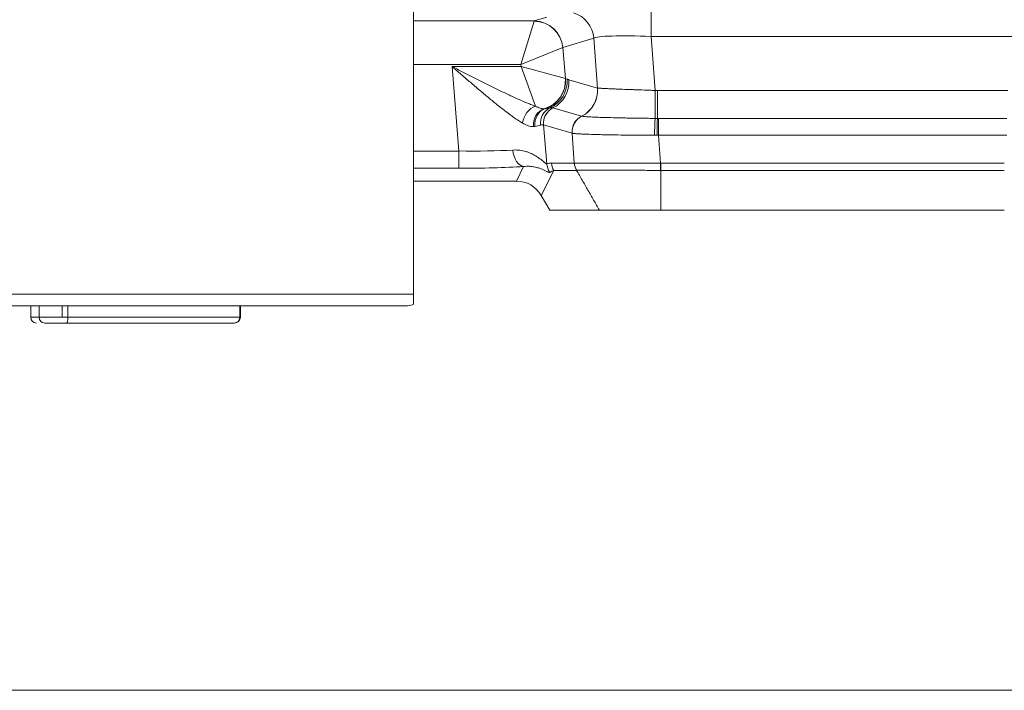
# Model space of a CAD drawing. Header units: millimetres. Extents: x 4 to 836, y 5 to 589.
# Tile 121 of 168: x 658 to 675, y 252 to 264. Entities that reach past the tile are written whole.
import ezdxf

# ---------------------------------------------------------------- set-up
doc = ezdxf.new("R2010")
doc.units = ezdxf.units.MM
doc.layers.add('1', color=7, linetype='Continuous', true_color=0xffffff)

msp = doc.modelspace()

# ---------------------------------------------------------------- linework, layer by layer
at = {"layer": '1', "color": 27, "linetype": 'Continuous', "lineweight": 18}
for p, q in [((664.899, 272.407), (664.899, 259.027)), ((664.799, 258.827), (650.999, 258.827))]:
    msp.add_line(p, q, dxfattribs=at)
at = {"layer": '1', "color": 143, "linetype": 'Continuous', "lineweight": 13}
for p, q in [((666.988, 263.751), (667.208, 263.818)), ((669.01, 263.485), (669.01, 263.926)), ((664.899, 263.751), (666.988, 263.751)), ((666.987, 263.748), (666.757, 263.001)), ((669.01, 263.485), (669.081, 262.55)), ((675.287, 263.485), (669.01, 263.485)), ((668.019, 263.455), (667.484, 263.292)), ((668.084, 262.59), (668.019, 263.455)), ((667.483, 263.291), (666.757, 263.001)), ((667.483, 263.291), (667.527, 262.754)), ((666.757, 263.001), (664.898, 263.001)), ((665.567, 262.963), (666.76, 262.963)), ((665.686, 261.502), (665.567, 262.963)), ((666.76, 262.963), (666.757, 263.001)), ((667.008, 262.279), (666.76, 262.963)), ((667.527, 262.754), (666.76, 262.963)), ((667.528, 262.753), (667.556, 262.745)), ((667.586, 262.735), (668.083, 262.59)), ((669.119, 262.55), (675.179, 262.55)), ((669.119, 262.55), (669.119, 262.065)), ((667.313, 262.247), (667.808, 262.103)), ((667.149, 261.955), (667.204, 261.283)), ((667.643, 261.811), (667.149, 261.955)), ((669.137, 262.065), (675.161, 262.065)), ((669.137, 261.775), (669.137, 262.065)), ((667.682, 261.294), (667.643, 261.811)), ((675.161, 261.775), (669.137, 261.775)), ((669.137, 261.775), (669.173, 261.295)), ((664.898, 261.502), (665.686, 261.502)), ((665.686, 261.203), (665.686, 261.502)), ((667.288, 261.293), (667.682, 261.293)), ((669.178, 261.295), (675.119, 261.295)), ((665.686, 261.203), (664.898, 261.203)), ((666.679, 260.982), (666.805, 261.235)), ((667.327, 261.167), (667.11, 260.733)), ((667.721, 261.167), (667.327, 261.167)), ((675.119, 261.166), (669.178, 261.166))]:
    msp.add_line(p, q, dxfattribs=at)
at = {"layer": '1', "color": 143, "linetype": 'Continuous', "lineweight": 18}
for p, q in [((666.679, 260.982), (664.898, 260.982)), ((667.11, 260.733), (667.256, 260.482)), ((668.115, 260.482), (667.256, 260.482)), ((669.178, 260.482), (675.119, 260.482))]:
    msp.add_line(p, q, dxfattribs=at)
at = {"layer": '1', "color": 27, "linetype": 'Continuous', "lineweight": 13}
msp.add_line((664.899, 259.027), (650.799, 259.027), dxfattribs=at)
at = {"layer": '1', "color": 163, "linetype": 'Continuous', "lineweight": 18}
for p, q in [((658.279, 258.827), (658.279, 258.627)), ((658.424, 258.827), (658.424, 258.627)), ((661.907, 258.627), (661.907, 258.827)), ((658.898, 258.527), (658.824, 258.527)), ((658.898, 258.527), (661.798, 258.527)), ((661.807, 258.527), (661.798, 258.527))]:
    msp.add_line(p, q, dxfattribs=at)
at = {"layer": '1', "color": 163, "linetype": 'Continuous', "lineweight": 13}
for p, q in [((658.824, 258.627), (658.824, 258.827)), ((658.923, 258.827), (658.923, 258.627)), ((661.895, 258.627), (661.895, 258.827)), ((658.279, 258.627), (658.424, 258.627)), ((658.424, 258.627), (658.824, 258.627)), ((658.824, 258.627), (658.923, 258.627)), ((658.923, 258.627), (661.895, 258.627)), ((661.907, 258.627), (661.895, 258.627))]:
    msp.add_line(p, q, dxfattribs=at)
at = {"layer": '1', "color": 251, "linetype": 'Continuous', "lineweight": 18}
msp.add_line((590.796, 252.177), (704.502, 252.177), dxfattribs=at)
at = {"layer": '1', "color": 27, "linetype": 'Continuous', "lineweight": 18}
msp.add_arc((664.799, 259.027), 0.2, 270, 300.5706, dxfattribs=at)
at = {"layer": '1', "color": 163, "linetype": 'Continuous', "lineweight": 18}
for centre, start, end in [((658.379, 258.627), 180, 270), ((658.524, 258.627), 180, 270), ((661.807, 258.627), 270, 0)]:
    msp.add_arc(centre, 0.1, start, end, dxfattribs=at)
at = {"layer": '1', "color": 143, "linetype": 'Continuous', "lineweight": 13}
for centre, major_axis, ratio, start_param, end_param in [((667.522, 263.415), (-0.146, 0.478), 0.996014, 4.49794, 5.68434), ((667.009, 263.001), (-0.02, 0.75), 0.029238, 0.025384, 0.08647), ((666.987, 263.25), (-0.368, 0.339), 0.992996, 3.971219, 5.453559), ((666.988, 263.251), (0.146, -0.478), 0.996014, 1.356348, 2.843741), ((669.021, 263.411), (-1.006, 0.038), 0.073389, 4.726012, 6.204078), ((667.505, 263.042), (-0.021, 0.25), 0.087194, 0.019007, 0.080094), ((667.03, 262.714), (-0.339, -0.368), 0.991771, 1.011679, 2.392801), ((667.032, 262.713), (-0.14, -0.48), 0.995643, 0.586384, 1.93418), ((667.059, 262.705), (-0.14, -0.48), 0.995643, 0.701882, 1.93418), ((667.09, 262.694), (-0.14, -0.48), 0.995643, 0.747756, 1.93418), ((667.509, 263.003), (-0.021, 0.25), 0.087194, 3.047154, 3.10824), ((667.586, 262.55), (-0.14, -0.48), 0.995643, 0.747824, 1.93418), ((667.588, 262.549), (-0.144, -0.479), 0.995612, 0.757529, 1.943536), ((669.081, 262.515), (0.001, -0.5), 0.000077, 0.455918, 1.640609), ((667.008, 262.005), (0.133, 0.269), 0.701534, 0.615113, 1.97019), ((667.237, 261.946), (0.018, -0.299), 0.878856, 3.371092, 4.730554), ((667.269, 261.95), (-0.059, 0.294), 0.895222, 0.116047, 1.467257), ((667.382, 261.974), (0.062, -0.293), 0.959628, 3.357303, 4.589851), ((667.446, 261.98), (-0.074, -0.291), 0.995302, 3.855675, 5.041954), ((667.447, 261.979), (-0.084, -0.288), 0.995643, 3.889373, 5.075773), ((667.941, 261.835), (-0.084, -0.288), 0.995643, 3.889373, 5.075773), ((667.942, 261.835), (-0.068, -0.292), 0.995069, 3.835186, 5.021822), ((667.944, 261.835), (-0.044, -0.297), 0.993716, 3.753576, 4.940466), ((669.082, 261.796), (-0.006, -0.3), 0.044184, 3.597973, 4.786486), ((669.119, 261.796), (-0.002, -0.3), 0.014605, 3.59604, 4.783436), ((665.674, 261.649), (-1.507, 0.026), 0.096946, 1.580384, 2.250507), ((666.805, 261.534), (0.019, -0.299), 0.621028, 4.722941, 6.179613), ((665.867, 259.431), (-1.543, -1.824), 0.244098, 3.345307, 3.448446), ((667.501, 261.308), (0.063, -0.293), 0.996129, 4.582293, 5.127516), ((667.586, 261.317), (0, -0.3), 0.996169, 4.79353, 5.235988), ((667.98, 261.318), (0.056, -0.295), 0.996153, 4.6081, 5.050478), ((669.173, 261.316), (-0.002, -0.3), 0.000366, 1.047201, 1.500984), ((665.674, 261.35), (-1.806, 0.001), 0.081028, 1.577455, 2.247578), ((666.164, 259.455), (-1.279, -1.72), 0.157063, 3.407767, 3.510906)]:
    msp.add_ellipse(centre, major_axis=major_axis, ratio=ratio, start_param=start_param, end_param=end_param, dxfattribs=at)
at = {"layer": '1', "color": 143, "linetype": 'Continuous', "lineweight": 18}
msp.add_ellipse((666.677, 260.48), major_axis=(-0.225, -0.449), ratio=0.995894, start_param=2.56169, end_param=3.603692, dxfattribs=at)
at = {"layer": '1', "color": 163, "linetype": 'Continuous', "lineweight": 13}
for centre, major_axis, ratio, start_param, end_param in [((658.898, 258.627), (0, 0.1), 0.248322, 3.141593, 4.712389), ((661.798, 258.627), (0, -0.1), 0.968678, 0, 1.570796)]:
    msp.add_ellipse(centre, major_axis=major_axis, ratio=ratio, start_param=start_param, end_param=end_param, dxfattribs=at)
at = {"layer": '1', "color": 143, "linetype": 'Continuous', "lineweight": 13}
for points, knots in [([(665.567, 262.963), (665.583, 262.954), (665.599, 262.947), (665.63, 262.931), (665.677, 262.907), (665.723, 262.883), (665.817, 262.835), (665.879, 262.803), (666.002, 262.741), (666.064, 262.71), (666.186, 262.648), (666.248, 262.618), (666.339, 262.573), (666.37, 262.558), (666.431, 262.529), (666.461, 262.515), (666.551, 262.472), (666.611, 262.444), (666.727, 262.392), (666.785, 262.367), (666.87, 262.331), (666.898, 262.32), (666.953, 262.299), (666.981, 262.288), (667.008, 262.279)], [0, 0, 0, 0, 0.03125, 0.03125, 0.0625, 0.125, 0.125, 0.25, 0.25, 0.375, 0.375, 0.5, 0.5, 0.5625, 0.5625, 0.625, 0.625, 0.75, 0.75, 0.875, 0.875, 0.9375, 0.9375, 1, 1, 1, 1]), ([(666.782, 261.987), (666.771, 261.994), (666.76, 262.001), (666.737, 262.015), (666.725, 262.023), (666.691, 262.045), (666.667, 262.061), (666.597, 262.111), (666.548, 262.147), (666.45, 262.221), (666.4, 262.261), (666.324, 262.322), (666.299, 262.342), (666.247, 262.384), (666.221, 262.406), (666.144, 262.47), (666.092, 262.513), (665.988, 262.601), (665.936, 262.645), (665.831, 262.735), (665.779, 262.78), (665.7, 262.848), (665.66, 262.882), (665.62, 262.917), (665.594, 262.94), (665.581, 262.951), (665.567, 262.963)], [0, 0, 0, 0, 0.03125, 0.03125, 0.0625, 0.0625, 0.125, 0.125, 0.25, 0.25, 0.375, 0.375, 0.4375, 0.4375, 0.5, 0.5, 0.625, 0.625, 0.75, 0.75, 0.875, 0.875, 0.9375, 0.96875, 0.96875, 1, 1, 1, 1]), ([(667.556, 262.745), (667.561, 262.744), (667.566, 262.742), (667.576, 262.738), (667.581, 262.736), (667.586, 262.735)], [0, 0, 0, 0, 0.5, 0.5, 1, 1, 1, 1]), ([(668.084, 262.59), (668.09, 262.589), (668.101, 262.588), (668.126, 262.587), (668.135, 262.587), (668.152, 262.586), (668.158, 262.585), (668.17, 262.585), (668.177, 262.584), (668.211, 262.583), (668.244, 262.581), (668.299, 262.579), (668.319, 262.578), (668.35, 262.577), (668.361, 262.576), (668.383, 262.576), (668.394, 262.575), (668.451, 262.573), (668.5, 262.571), (668.566, 262.568), (668.579, 262.568), (668.606, 262.567), (668.62, 262.566), (668.662, 262.565), (668.69, 262.564), (668.776, 262.561), (668.835, 262.558), (668.926, 262.555), (668.957, 262.554), (669.019, 262.552), (669.05, 262.551), (669.081, 262.55)], [0, 0, 0, 0, 0.125, 0.125, 0.1875, 0.1875, 0.21875, 0.21875, 0.25, 0.25, 0.375, 0.375, 0.4375, 0.4375, 0.46875, 0.46875, 0.5, 0.5, 0.625, 0.625, 0.65625, 0.65625, 0.6875, 0.6875, 0.75, 0.75, 0.875, 0.875, 0.9375, 0.9375, 1, 1, 1, 1]), ([(667.008, 262.279), (667.037, 262.263), (667.064, 262.252), (667.102, 262.24), (667.115, 262.237), (667.132, 262.235), (667.138, 262.234), (667.149, 262.233), (667.155, 262.233), (667.16, 262.234)], [0, 0, 0, 0, 0.5, 0.5, 0.75, 0.75, 0.875, 0.875, 1, 1, 1, 1]), ([(667.261, 262.248), (667.273, 262.25), (667.283, 262.25), (667.3, 262.25), (667.307, 262.249), (667.312, 262.248)], [0, 0, 0, 0, 0.5, 0.5, 1, 1, 1, 1]), ([(667.81, 262.103), (667.818, 262.101), (667.834, 262.099), (667.866, 262.097), (667.879, 262.096), (667.9, 262.095), (667.908, 262.094), (667.924, 262.093), (667.933, 262.093), (667.977, 262.09), (668.018, 262.089), (668.089, 262.086), (668.114, 262.085), (668.167, 262.083), (668.195, 262.083), (668.282, 262.08), (668.344, 262.078), (668.443, 262.076), (668.478, 262.075), (668.53, 262.074), (668.548, 262.074), (668.584, 262.073), (668.602, 262.073), (668.694, 262.071), (668.769, 262.07), (668.884, 262.068), (668.923, 262.068), (669.002, 262.067), (669.042, 262.066), (669.081, 262.066)], [0, 0, 0, 0, 0.125, 0.125, 0.1875, 0.1875, 0.21875, 0.21875, 0.25, 0.25, 0.375, 0.375, 0.4375, 0.4375, 0.5, 0.5, 0.625, 0.625, 0.6875, 0.6875, 0.71875, 0.71875, 0.75, 0.75, 0.875, 0.875, 0.9375, 0.9375, 1, 1, 1, 1]), ([(666.975, 261.924), (666.968, 261.924), (666.961, 261.924), (666.946, 261.925), (666.939, 261.925), (666.916, 261.929), (666.901, 261.933), (666.852, 261.949), (666.818, 261.965), (666.782, 261.987)], [0, 0, 0, 0, 0.125, 0.125, 0.25, 0.25, 0.5, 0.5, 1, 1, 1, 1]), ([(667.148, 261.955), (667.144, 261.957), (667.137, 261.957), (667.119, 261.956), (667.108, 261.954), (667.095, 261.951)], [0, 0, 0, 0, 0.5, 0.5, 1, 1, 1, 1]), ([(669.068, 261.774), (668.979, 261.775), (668.892, 261.775), (668.763, 261.776), (668.721, 261.776), (668.658, 261.777), (668.637, 261.777), (668.596, 261.778), (668.575, 261.778), (668.473, 261.779), (668.395, 261.78), (668.284, 261.782), (668.248, 261.783), (668.196, 261.784), (668.179, 261.784), (668.145, 261.785), (668.129, 261.786), (668.048, 261.788), (667.989, 261.789), (667.91, 261.792), (667.885, 261.793), (667.838, 261.795), (667.817, 261.796), (667.757, 261.799), (667.725, 261.801), (667.687, 261.805), (667.676, 261.806), (667.663, 261.807), (667.659, 261.808), (667.652, 261.809), (667.649, 261.81), (667.647, 261.81)], [0, 0, 0, 0, 0.125, 0.125, 0.1875, 0.1875, 0.21875, 0.21875, 0.25, 0.25, 0.375, 0.375, 0.4375, 0.4375, 0.46875, 0.46875, 0.5, 0.5, 0.625, 0.625, 0.6875, 0.6875, 0.75, 0.75, 0.875, 0.875, 0.9375, 0.9375, 0.96875, 0.96875, 1, 1, 1, 1]), ([(666.62, 261.519), (666.661, 261.521), (666.701, 261.52), (666.776, 261.511), (666.811, 261.503), (666.862, 261.489), (666.878, 261.483), (666.909, 261.471), (666.924, 261.465), (666.968, 261.445), (666.995, 261.431), (667.044, 261.401), (667.066, 261.385), (667.107, 261.355), (667.125, 261.34), (667.157, 261.314), (667.17, 261.302), (667.186, 261.29), (667.19, 261.287), (667.198, 261.283), (667.201, 261.283), (667.204, 261.283)], [0, 0, 0, 0, 0.125, 0.125, 0.25, 0.25, 0.3125, 0.3125, 0.375, 0.375, 0.5, 0.5, 0.625, 0.625, 0.75, 0.75, 0.875, 0.875, 0.9375, 0.9375, 1, 1, 1, 1]), ([(667.682, 261.294), (667.685, 261.294), (667.687, 261.294), (667.693, 261.294), (667.697, 261.294), (667.71, 261.294), (667.72, 261.294), (667.757, 261.294), (667.79, 261.294), (667.852, 261.293), (667.874, 261.292), (667.923, 261.291), (667.975, 261.29), (668.034, 261.29), (668.095, 261.29), (668.128, 261.29), (668.231, 261.291), (668.305, 261.292), (668.422, 261.293), (668.462, 261.293), (668.524, 261.294), (668.545, 261.294), (668.588, 261.294), (668.609, 261.294), (668.717, 261.294), (668.806, 261.294), (668.941, 261.294), (668.987, 261.294), (669.057, 261.294), (669.08, 261.294), (669.126, 261.295), (669.15, 261.295), (669.173, 261.295)], [0, 0, 0, 0, 0.03125, 0.03125, 0.0625, 0.0625, 0.125, 0.125, 0.25, 0.25, 0.3125, 0.3125, 0.375, 0.4375, 0.4375, 0.5, 0.5, 0.625, 0.625, 0.6875, 0.6875, 0.71875, 0.71875, 0.75, 0.75, 0.875, 0.875, 0.9375, 0.9375, 0.96875, 0.96875, 1, 1, 1, 1]), ([(667.721, 261.167), (667.71, 261.187), (667.701, 261.207), (667.688, 261.249), (667.684, 261.271), (667.682, 261.293)], [0, 0, 0, 0, 0.5, 0.5, 1, 1, 1, 1]), ([(669.178, 261.166), (669.178, 261.186), (669.178, 261.207), (669.178, 261.25), (669.178, 261.272), (669.178, 261.295)], [0, 0, 0, 0, 0.5, 0.5, 1, 1, 1, 1]), ([(667.26, 261.132), (667.256, 261.129), (667.25, 261.13), (667.234, 261.134), (667.225, 261.139), (667.208, 261.147), (667.202, 261.15), (667.189, 261.157), (667.182, 261.161), (667.159, 261.172), (667.142, 261.179), (667.105, 261.195), (667.085, 261.202), (667.04, 261.216), (667.016, 261.223), (666.963, 261.232), (666.935, 261.236), (666.873, 261.239), (666.841, 261.239), (666.805, 261.235)], [0, 0, 0, 0, 0.125, 0.125, 0.25, 0.25, 0.3125, 0.3125, 0.375, 0.375, 0.5, 0.5, 0.625, 0.625, 0.75, 0.75, 0.875, 0.875, 1, 1, 1, 1]), ([(669.172, 261.166), (669.15, 261.166), (669.127, 261.166), (669.082, 261.167), (669.059, 261.167), (668.992, 261.168), (668.947, 261.168), (668.815, 261.17), (668.729, 261.171), (668.624, 261.172), (668.603, 261.172), (668.561, 261.172), (668.5, 261.173), (668.441, 261.173), (668.327, 261.172), (668.256, 261.171), (668.156, 261.17), (668.124, 261.17), (668.064, 261.17), (668.006, 261.171), (667.956, 261.171), (667.908, 261.172), (667.886, 261.172), (667.826, 261.173), (667.794, 261.172), (667.758, 261.171), (667.748, 261.171), (667.736, 261.17), (667.732, 261.17), (667.726, 261.169), (667.724, 261.169), (667.722, 261.168)], [0, 0, 0, 0, 0.03125, 0.03125, 0.0625, 0.0625, 0.125, 0.125, 0.25, 0.25, 0.28125, 0.28125, 0.3125, 0.375, 0.375, 0.5, 0.5, 0.5625, 0.5625, 0.625, 0.6875, 0.6875, 0.75, 0.75, 0.875, 0.875, 0.9375, 0.9375, 0.96875, 0.96875, 1, 1, 1, 1])]:
    msp.add_open_spline(points, degree=3, knots=knots, dxfattribs=at)
for points, degree in [([(668.083, 262.59), (668.083, 262.59), (668.084, 262.59), (668.084, 262.59)], 3), ([(669.081, 262.55), (669.094, 262.55), (669.106, 262.55), (669.119, 262.55)], 3), ([(667.16, 262.234), (667.167, 262.234), (667.174, 262.235), (667.18, 262.236)], 3), ([(667.18, 262.236), (667.213, 262.241), (667.24, 262.245), (667.261, 262.248)], 3), ([(667.312, 262.248), (667.313, 262.248), (667.313, 262.248), (667.313, 262.247)], 3), ([(667.808, 262.103), (667.808, 262.103), (667.808, 262.103), (667.809, 262.103)], 3), ([(667.809, 262.103), (667.809, 262.103), (667.81, 262.103), (667.81, 262.103)], 3), ([(667.095, 261.951), (667.071, 261.945), (667.039, 261.936), (667.001, 261.928)], 3), ([(667.149, 261.955), (667.148, 261.955), (667.148, 261.955), (667.148, 261.955)], 3), ([(669.081, 262.066), (669.094, 262.066), (669.106, 262.065), (669.119, 262.065)], 3), ([(669.119, 262.065), (669.125, 262.065), (669.131, 262.065), (669.137, 262.065)], 3), ([(667.001, 261.928), (666.992, 261.926), (666.984, 261.925), (666.975, 261.924)], 3), ([(667.644, 261.811), (667.644, 261.811), (667.644, 261.811), (667.643, 261.811)], 3), ([(667.647, 261.81), (667.646, 261.81), (667.645, 261.81), (667.644, 261.811)], 3), ([(669.114, 261.775), (669.099, 261.774), (669.083, 261.774), (669.068, 261.774)], 3), ([(669.137, 261.775), (669.129, 261.775), (669.122, 261.775), (669.114, 261.775)], 3), ([(667.682, 261.294), (667.682, 261.294), (667.682, 261.294), (667.682, 261.294)], 3), ([(669.173, 261.295), (669.175, 261.295), (669.177, 261.295), (669.178, 261.295)], 3), ([(667.722, 261.168), (667.722, 261.168), (667.721, 261.168), (667.721, 261.168)], 3), ([(668.115, 260.482), (667.721, 261.168)], 1), ([(669.178, 261.166), (669.176, 261.166), (669.174, 261.166), (669.172, 261.166)], 3), ([(669.178, 261.166), (669.178, 260.482)], 1)]:
    msp.add_open_spline(points, degree=degree, dxfattribs=at)
at = {"layer": '1', "color": 143, "linetype": 'Continuous', "lineweight": 18}
msp.add_open_spline([(669.178, 260.482), (669.165, 260.482), (669.153, 260.482), (668.859, 260.482), (668.585, 260.482), (668.236, 260.482), (668.137, 260.482), (668.116, 260.482)], degree=3, knots=[0, 0, 0, 0, 0.02412, 0.02412, 0.555511, 0.555511, 1, 1, 1, 1], dxfattribs=at)
at = {"layer": '1', "color": 27, "linetype": 'Continuous', "lineweight": 18}
msp.add_open_spline([(664.899, 259.027), (664.899, 259.024), (664.899, 259.021), (664.899, 259.014), (664.899, 259.011), (664.899, 259.003), (664.899, 258.998), (664.899, 258.989), (664.899, 258.985), (664.899, 258.977), (664.899, 258.974), (664.899, 258.965), (664.899, 258.96), (664.899, 258.95), (664.899, 258.946), (664.899, 258.934), (664.899, 258.928), (664.899, 258.916), (664.899, 258.911), (664.899, 258.898), (664.899, 258.892), (664.899, 258.881), (664.899, 258.876), (664.899, 258.865), (664.899, 258.861), (664.899, 258.855), (664.899, 258.854), (664.899, 258.854)], degree=3, knots=[0, 0, 0, 0, 0.007812, 0.007812, 0.015625, 0.015625, 0.03125, 0.03125, 0.046875, 0.046875, 0.0625, 0.0625, 0.09375, 0.09375, 0.125, 0.125, 0.1875, 0.1875, 0.25, 0.25, 0.375, 0.375, 0.5, 0.5, 0.75, 0.75, 1, 1, 1, 1], dxfattribs=at)
at = {"layer": '1', "color": 163, "linetype": 'Continuous', "lineweight": 18}
msp.add_open_spline([(658.898, 258.527), (658.854, 258.527), (658.807, 258.527), (658.718, 258.527), (658.676, 258.527), (658.604, 258.527), (658.575, 258.527), (658.534, 258.527), (658.524, 258.527), (658.524, 258.527)], degree=3, knots=[0, 0, 0, 0, 0.250048, 0.250048, 0.500096, 0.500096, 0.750145, 0.750145, 1, 1, 1, 1], dxfattribs=at)

doc.saveas('drawing.dxf')
